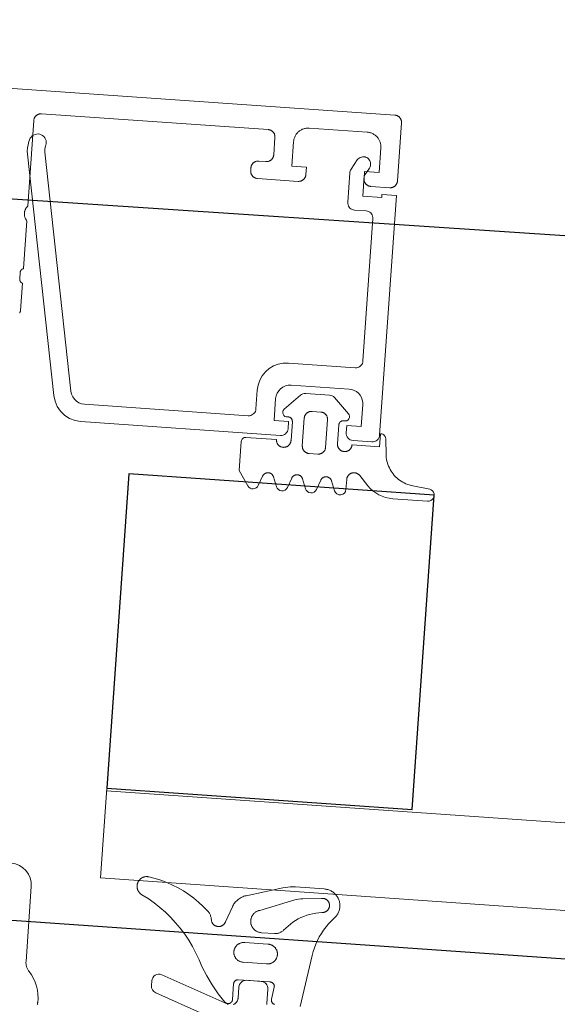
# Model space of a CAD drawing. Header units: metres. Extents: x 63115 to 703450, y -261936 to -53969.
# Tile 70 of 256: x 161209 to 161246, y -144077 to -144009. Entities that reach past the tile are written whole.
import ezdxf

# ---------------------------------------------------------------- set-up
doc = ezdxf.new("R2010")
doc.units = ezdxf.units.M
doc.layers.add('_01Hulplijnen', color=6, linetype='Continuous', plot=False)
for name, color, linetype in [('_02Binnenwanden', 2, 'Continuous'), ('_03-PROJECTION', 1, 'Continuous'), ('LAYER98', 7, 'Continuous')]:
    doc.layers.add(name, color=color, linetype=linetype)

# ---------------------------------------------------------------- blocks, each defined once
blk = doc.blocks.new('ruit_950x8')
at = {"layer": '_01Hulplijnen'}
blk.add_lwpolyline([(0, 0), (950, 0), (950, 8), (0, 8)], close=True, dxfattribs=at)
blk = doc.blocks.new('schuco ruit')
at = {"layer": '_03-PROJECTION'}
blk.add_lwpolyline([(867.817, 34.318), (888.835, 34.318), (888.835, 12.684), (867.817, 12.684)], close=True, dxfattribs=at)
at = {"layer": 'LAYER98', "color": 7, "linetype": 'Continuous', "lineweight": 9}
for points in [[(871.834, 59.684), (871.835, 59.711), (871.837, 59.738), (871.84, 59.765), (871.845, 59.792), (871.852, 59.818), (871.86, 59.844), (871.87, 59.869), (871.88, 59.894), (871.892, 59.919), (871.906, 59.942), (871.92, 59.965), (871.936, 59.987), (871.953, 60.008), (871.971, 60.028), (871.99, 60.047), (872.01, 60.066), (872.031, 60.082), (872.053, 60.098), (872.076, 60.113), (872.1, 60.126), (872.124, 60.138), (872.149, 60.149), (872.174, 60.158), (872.2, 60.166), (872.226, 60.173), (872.253, 60.178), (872.28, 60.181), (872.307, 60.184), (872.334, 60.184)], [(871.834, 55.684), (871.834, 59.684)], [(872.334, 60.184), (921.334, 60.184)], [(874.134, 58.884), (874.08, 58.883), (874.026, 58.879), (873.972, 58.871), (873.919, 58.861), (873.867, 58.848), (873.815, 58.832), (873.764, 58.813), (873.714, 58.792), (873.666, 58.768), (873.619, 58.741), (873.573, 58.712), (873.529, 58.681), (873.487, 58.647), (873.446, 58.61), (873.408, 58.572), (873.372, 58.532), (873.337, 58.49), (873.306, 58.445), (873.277, 58.4), (873.251, 58.353), (873.226, 58.304), (873.205, 58.254), (873.186, 58.204), (873.17, 58.152), (873.157, 58.099), (873.147, 58.046), (873.14, 57.993), (873.135, 57.939), (873.134, 57.884)], [(878.134, 58.884), (874.134, 58.884)], [(879.134, 57.884), (879.132, 57.939), (879.128, 57.993), (879.121, 58.046), (879.111, 58.099), (879.097, 58.152), (879.082, 58.204), (879.063, 58.254), (879.042, 58.304), (879.017, 58.353), (878.991, 58.4), (878.962, 58.445), (878.93, 58.49), (878.896, 58.532), (878.86, 58.572), (878.822, 58.61), (878.781, 58.647), (878.739, 58.681), (878.695, 58.712), (878.649, 58.741), (878.602, 58.768), (878.554, 58.792), (878.504, 58.813), (878.454, 58.832), (878.401, 58.848), (878.349, 58.861), (878.295, 58.871), (878.242, 58.879), (878.188, 58.883), (878.134, 58.884)], [(880.934, 58.584), (880.907, 58.584), (880.879, 58.581), (880.853, 58.578), (880.827, 58.573), (880.8, 58.566), (880.774, 58.558), (880.749, 58.549), (880.724, 58.538), (880.7, 58.526), (880.676, 58.513), (880.653, 58.498), (880.631, 58.482), (880.61, 58.465), (880.59, 58.447), (880.571, 58.428), (880.553, 58.408), (880.536, 58.387), (880.52, 58.365), (880.505, 58.342), (880.492, 58.318), (880.48, 58.294), (880.469, 58.269), (880.461, 58.244), (880.452, 58.218), (880.446, 58.192), (880.44, 58.165), (880.437, 58.138), (880.435, 58.111), (880.434, 58.084)], [(896.534, 58.584), (880.934, 58.584)], [(897.034, 58.084), (897.033, 58.111), (897.031, 58.138), (897.027, 58.165), (897.022, 58.192), (897.015, 58.218), (897.007, 58.244), (896.999, 58.269), (896.988, 58.294), (896.975, 58.318), (896.962, 58.342), (896.948, 58.365), (896.932, 58.387), (896.915, 58.408), (896.897, 58.428), (896.878, 58.447), (896.858, 58.465), (896.837, 58.482), (896.814, 58.498), (896.792, 58.513), (896.768, 58.526), (896.744, 58.538), (896.719, 58.549), (896.694, 58.558), (896.668, 58.566), (896.641, 58.573), (896.615, 58.578), (896.587, 58.581), (896.561, 58.584), (896.534, 58.584)], [(873.134, 57.884), (873.134, 56.184), (874.134, 56.184), (874.134, 55.684)], [(878.134, 55.684), (878.134, 56.184), (879.134, 56.184), (879.134, 57.884)], [(880.434, 58.084), (880.434, 56.884)], [(897.034, 52.184), (897.034, 58.084)], [(880.434, 56.884), (880.435, 56.857), (880.437, 56.83), (880.44, 56.803), (880.446, 56.777), (880.452, 56.751), (880.461, 56.725), (880.469, 56.699), (880.48, 56.674), (880.492, 56.65), (880.505, 56.627), (880.52, 56.604), (880.536, 56.582), (880.553, 56.561), (880.571, 56.54), (880.59, 56.521), (880.61, 56.503), (880.631, 56.486), (880.653, 56.471), (880.676, 56.456), (880.7, 56.442), (880.724, 56.431), (880.749, 56.42), (880.774, 56.41), (880.8, 56.402), (880.827, 56.396), (880.853, 56.391), (880.879, 56.387), (880.907, 56.385), (880.934, 56.384)], [(880.934, 56.384), (881.434, 56.384)], [(881.434, 56.384), (881.461, 56.384), (881.488, 56.381), (881.515, 56.378), (881.542, 56.373), (881.568, 56.366), (881.593, 56.358), (881.619, 56.349), (881.644, 56.338), (881.669, 56.326), (881.692, 56.313), (881.714, 56.298), (881.737, 56.282), (881.757, 56.265), (881.778, 56.247), (881.796, 56.228), (881.815, 56.208), (881.832, 56.187), (881.847, 56.165), (881.862, 56.142), (881.876, 56.119), (881.887, 56.094), (881.898, 56.069), (881.908, 56.044), (881.916, 56.018), (881.922, 55.992), (881.927, 55.965), (881.931, 55.938), (881.933, 55.911), (881.934, 55.884)], [(872.334, 55.184), (872.307, 55.185), (872.28, 55.187), (872.253, 55.191), (872.226, 55.196), (872.2, 55.202), (872.174, 55.211), (872.149, 55.22), (872.124, 55.231), (872.099, 55.243), (872.076, 55.256), (872.053, 55.27), (872.031, 55.286), (872.01, 55.303), (871.99, 55.321), (871.971, 55.34), (871.953, 55.36), (871.936, 55.382), (871.92, 55.404), (871.906, 55.427), (871.892, 55.45), (871.88, 55.474), (871.87, 55.499), (871.86, 55.525), (871.852, 55.551), (871.845, 55.577), (871.84, 55.603), (871.837, 55.63), (871.835, 55.657), (871.834, 55.684)], [(874.134, 55.684), (874.133, 55.657), (874.131, 55.63), (874.128, 55.603), (874.123, 55.577), (874.116, 55.551), (874.108, 55.525), (874.098, 55.499), (874.087, 55.474), (874.076, 55.45), (874.062, 55.427), (874.047, 55.404), (874.032, 55.382), (874.015, 55.36), (873.997, 55.34), (873.978, 55.321), (873.958, 55.303), (873.936, 55.286), (873.915, 55.27), (873.892, 55.256), (873.868, 55.243), (873.844, 55.231), (873.819, 55.22), (873.794, 55.211), (873.768, 55.202), (873.742, 55.196), (873.714, 55.191), (873.688, 55.187), (873.661, 55.185), (873.634, 55.184)], [(878.634, 55.184), (878.607, 55.185), (878.58, 55.187), (878.553, 55.191), (878.526, 55.196), (878.501, 55.202), (878.474, 55.211), (878.449, 55.22), (878.424, 55.231), (878.4, 55.243), (878.377, 55.256), (878.353, 55.27), (878.332, 55.286), (878.31, 55.303), (878.29, 55.321), (878.271, 55.34), (878.253, 55.36), (878.236, 55.382), (878.22, 55.404), (878.206, 55.427), (878.192, 55.45), (878.18, 55.474), (878.17, 55.499), (878.16, 55.525), (878.152, 55.551), (878.145, 55.577), (878.14, 55.603), (878.137, 55.63), (878.134, 55.657), (878.134, 55.684)], [(881.934, 55.684), (881.933, 55.657), (881.931, 55.63), (881.927, 55.603), (881.922, 55.577), (881.916, 55.551), (881.908, 55.525), (881.898, 55.499), (881.887, 55.474), (881.876, 55.45), (881.863, 55.427), (881.848, 55.404), (881.832, 55.382), (881.815, 55.36), (881.797, 55.34), (881.778, 55.321), (881.757, 55.303), (881.737, 55.286), (881.714, 55.27), (881.692, 55.256), (881.669, 55.243), (881.644, 55.231), (881.619, 55.22), (881.593, 55.211), (881.568, 55.202), (881.542, 55.196), (881.515, 55.191), (881.488, 55.187), (881.461, 55.185), (881.434, 55.184)], [(881.934, 55.884), (881.934, 55.684)], [(873.634, 55.184), (872.334, 55.184)], [(881.434, 55.184), (878.634, 55.184)], [(897.034, 51.184), (897.06, 51.213), (897.086, 51.244), (897.108, 51.276), (897.129, 51.309), (897.149, 51.344), (897.167, 51.379), (897.182, 51.415), (897.196, 51.452), (897.208, 51.49), (897.216, 51.528), (897.224, 51.567), (897.23, 51.606), (897.233, 51.645), (897.234, 51.684), (897.233, 51.724), (897.23, 51.763), (897.224, 51.802), (897.216, 51.841), (897.208, 51.879), (897.196, 51.917), (897.182, 51.953), (897.167, 51.99), (897.149, 52.025), (897.129, 52.059), (897.108, 52.092), (897.086, 52.124), (897.06, 52.155), (897.034, 52.184)], [(897.034, 47.884), (897.034, 51.184)], [(897.234, 47.611), (897.234, 47.626), (897.233, 47.641), (897.231, 47.657), (897.228, 47.671), (897.225, 47.686), (897.221, 47.701), (897.216, 47.715), (897.211, 47.729), (897.204, 47.743), (897.197, 47.756), (897.189, 47.769), (897.18, 47.782), (897.17, 47.794), (897.161, 47.805), (897.15, 47.816), (897.139, 47.826), (897.128, 47.836), (897.116, 47.845), (897.103, 47.853), (897.089, 47.861), (897.077, 47.868), (897.062, 47.874), (897.048, 47.88), (897.034, 47.884)], [(897.234, 47.158), (897.234, 47.611)], [(897.034, 46.884), (897.048, 46.889), (897.062, 46.894), (897.077, 46.901), (897.089, 46.908), (897.103, 46.915), (897.116, 46.924), (897.128, 46.933), (897.139, 46.942), (897.15, 46.953), (897.161, 46.964), (897.17, 46.975), (897.18, 46.987), (897.189, 47), (897.197, 47.013), (897.204, 47.026), (897.211, 47.04), (897.216, 47.054), (897.221, 47.068), (897.225, 47.082), (897.228, 47.097), (897.231, 47.112), (897.233, 47.127), (897.234, 47.142), (897.234, 47.158)], [(897.034, 45.004), (897.034, 46.884)], [(897.086, 44.836), (897.077, 44.85), (897.069, 44.864), (897.062, 44.878), (897.055, 44.893), (897.049, 44.909), (897.045, 44.924), (897.041, 44.94), (897.038, 44.956), (897.036, 44.972), (897.035, 44.988), (897.034, 45.004)], [(877.101, 40.685), (875.462, 40.685)], [(875.109, 40.538), (874.067, 39.497)], [(878.496, 39.497), (877.455, 40.538)], [(875.482, 38.984), (875.482, 39.012), (875.485, 39.039), (875.489, 39.066), (875.494, 39.092), (875.5, 39.118), (875.508, 39.144), (875.517, 39.17), (875.528, 39.194), (875.54, 39.219), (875.553, 39.242), (875.568, 39.265), (875.584, 39.287), (875.601, 39.308), (875.619, 39.328), (875.638, 39.348), (875.658, 39.366), (875.679, 39.383), (875.701, 39.398), (875.724, 39.413), (875.748, 39.426), (875.772, 39.438), (875.796, 39.449), (875.822, 39.458), (875.848, 39.466), (875.875, 39.473), (875.901, 39.478), (875.927, 39.482), (875.955, 39.484), (875.982, 39.484)], [(875.982, 39.484), (876.582, 39.484)], [(876.582, 39.484), (876.609, 39.484), (876.636, 39.482), (876.663, 39.478), (876.689, 39.473), (876.715, 39.466), (876.742, 39.458), (876.767, 39.449), (876.792, 39.438), (876.816, 39.426), (876.839, 39.413), (876.862, 39.398), (876.884, 39.383), (876.906, 39.366), (876.925, 39.348), (876.945, 39.328), (876.962, 39.308), (876.98, 39.287), (876.996, 39.265), (877.01, 39.242), (877.023, 39.219), (877.036, 39.194), (877.046, 39.17), (877.055, 39.144), (877.063, 39.118), (877.07, 39.092), (877.075, 39.066), (877.079, 39.039), (877.081, 39.012), (877.082, 38.984)], [(874.331, 38.989), (874.347, 38.991), (874.364, 38.993), (874.379, 38.993), (874.396, 38.993), (874.413, 38.992), (874.428, 38.99), (874.445, 38.987), (874.461, 38.983), (874.476, 38.978), (874.492, 38.973), (874.506, 38.966), (874.521, 38.959), (874.536, 38.951), (874.549, 38.942), (874.562, 38.933), (874.575, 38.923), (874.587, 38.912), (874.599, 38.9), (874.61, 38.888), (874.62, 38.875), (874.629, 38.862), (874.638, 38.848), (874.646, 38.834), (874.654, 38.82), (874.661, 38.805), (874.666, 38.789), (874.67, 38.774), (874.674, 38.758), (874.677, 38.742), (874.68, 38.726), (874.681, 38.71), (874.682, 38.693)], [(874.682, 38.693), (874.682, 37.385)], [(875.482, 37.085), (875.482, 38.984)], [(877.082, 38.984), (877.082, 37.085)], [(877.881, 38.693), (877.882, 38.71), (877.883, 38.726), (877.885, 38.742), (877.889, 38.758), (877.893, 38.774), (877.898, 38.789), (877.903, 38.805), (877.91, 38.82), (877.917, 38.834), (877.925, 38.848), (877.934, 38.862), (877.944, 38.875), (877.954, 38.888), (877.964, 38.9), (877.976, 38.912), (877.989, 38.923), (878.002, 38.933), (878.014, 38.942), (878.028, 38.951), (878.043, 38.959), (878.057, 38.966), (878.072, 38.973), (878.087, 38.978), (878.103, 38.983), (878.119, 38.987), (878.135, 38.99), (878.151, 38.992), (878.168, 38.993), (878.184, 38.993), (878.2, 38.993), (878.216, 38.991), (878.233, 38.989)], [(877.881, 37.385), (877.881, 38.693)], [(871.381, 37.885), (871.304, 36.92)], [(873.682, 37.385), (871.782, 37.385), (871.782, 38.285)], [(874.682, 37.385), (874.681, 37.358), (874.678, 37.331), (874.675, 37.304), (874.67, 37.277), (874.664, 37.251), (874.656, 37.225), (874.646, 37.2), (874.635, 37.175), (874.624, 37.15), (874.61, 37.127), (874.595, 37.104), (874.58, 37.082), (874.563, 37.061), (874.545, 37.041), (874.525, 37.022), (874.505, 37.004), (874.484, 36.987), (874.462, 36.971), (874.439, 36.957), (874.416, 36.943), (874.391, 36.931), (874.367, 36.921), (874.341, 36.911), (874.315, 36.903), (874.29, 36.897), (874.262, 36.892), (874.236, 36.888), (874.209, 36.886), (874.182, 36.885), (874.155, 36.886), (874.128, 36.888), (874.101, 36.892), (874.075, 36.897), (874.048, 36.903), (874.022, 36.911), (873.997, 36.921), (873.972, 36.931), (873.948, 36.943), (873.924, 36.957), (873.901, 36.971), (873.879, 36.987), (873.858, 37.004), (873.838, 37.022), (873.819, 37.041), (873.8, 37.061), (873.784, 37.082), (873.768, 37.104), (873.753, 37.127), (873.74, 37.15), (873.728, 37.175), (873.717, 37.2), (873.708, 37.225), (873.7, 37.251), (873.694, 37.277), (873.688, 37.304), (873.685, 37.331), (873.682, 37.358), (873.682, 37.385)], [(878.881, 37.385), (878.881, 37.358), (878.878, 37.331), (878.876, 37.304), (878.87, 37.277), (878.864, 37.251), (878.855, 37.225), (878.846, 37.2), (878.836, 37.175), (878.824, 37.15), (878.81, 37.127), (878.795, 37.104), (878.78, 37.082), (878.762, 37.061), (878.745, 37.041), (878.725, 37.022), (878.706, 37.004), (878.684, 36.987), (878.663, 36.971), (878.639, 36.957), (878.616, 36.943), (878.591, 36.931), (878.567, 36.921), (878.542, 36.911), (878.515, 36.903), (878.489, 36.897), (878.462, 36.892), (878.436, 36.888), (878.409, 36.886), (878.381, 36.885), (878.355, 36.886), (878.328, 36.888), (878.301, 36.892), (878.274, 36.897), (878.248, 36.903), (878.222, 36.911), (878.197, 36.921), (878.171, 36.931), (878.148, 36.943), (878.125, 36.957), (878.101, 36.971), (878.08, 36.987), (878.058, 37.004), (878.038, 37.022), (878.019, 37.041), (878.001, 37.061), (877.984, 37.082), (877.968, 37.104), (877.954, 37.127), (877.94, 37.15), (877.928, 37.175), (877.918, 37.2), (877.908, 37.225), (877.9, 37.251), (877.893, 37.277), (877.888, 37.304), (877.884, 37.331), (877.882, 37.358), (877.881, 37.385)], [(880.982, 37.385), (878.881, 37.385)], [(871.304, 36.92), (871.291, 36.797), (871.271, 36.675), (871.245, 36.555), (871.211, 36.436), (871.171, 36.319), (871.126, 36.204), (871.073, 36.092), (871.014, 35.983), (870.95, 35.878), (870.88, 35.776), (870.804, 35.678), (870.724, 35.585), (870.638, 35.495), (870.547, 35.411), (870.453, 35.332), (870.353, 35.259), (870.251, 35.191), (870.144, 35.128), (870.034, 35.072), (869.92, 35.021), (869.805, 34.977), (869.688, 34.94), (869.568, 34.909), (869.447, 34.884), (869.325, 34.866)], [(875.982, 36.585), (875.955, 36.585), (875.927, 36.587), (875.901, 36.591), (875.875, 36.596), (875.848, 36.603), (875.822, 36.611), (875.796, 36.62), (875.772, 36.631), (875.748, 36.643), (875.724, 36.656), (875.701, 36.671), (875.679, 36.687), (875.658, 36.703), (875.638, 36.722), (875.619, 36.741), (875.601, 36.761), (875.584, 36.782), (875.568, 36.804), (875.553, 36.827), (875.54, 36.85), (875.528, 36.875), (875.517, 36.9), (875.508, 36.925), (875.5, 36.951), (875.494, 36.977), (875.489, 37.004), (875.485, 37.031), (875.482, 37.057), (875.482, 37.085)], [(876.582, 36.585), (875.982, 36.585)], [(877.082, 37.085), (877.081, 37.057), (877.079, 37.031), (877.075, 37.004), (877.07, 36.977), (877.063, 36.951), (877.055, 36.925), (877.046, 36.9), (877.036, 36.875), (877.024, 36.85), (877.01, 36.827), (876.996, 36.804), (876.98, 36.782), (876.962, 36.761), (876.945, 36.741), (876.925, 36.722), (876.906, 36.703), (876.884, 36.687), (876.862, 36.671), (876.839, 36.656), (876.816, 36.643), (876.792, 36.631), (876.767, 36.62), (876.742, 36.611), (876.715, 36.603), (876.689, 36.596), (876.663, 36.591), (876.636, 36.587), (876.609, 36.585), (876.582, 36.585)], [(880.619, 34.071), (881.282, 35.085), (881.282, 37.085)], [(872.404, 34.661), (873.01, 35.32)], [(873.01, 35.32), (873.029, 35.339), (873.049, 35.358), (873.07, 35.376), (873.092, 35.392), (873.115, 35.408), (873.138, 35.421), (873.163, 35.434), (873.187, 35.445), (873.212, 35.455), (873.239, 35.464), (873.265, 35.471), (873.292, 35.477), (873.319, 35.481), (873.346, 35.484), (873.374, 35.485), (873.401, 35.484), (873.428, 35.483), (873.456, 35.479), (873.482, 35.475), (873.508, 35.468), (873.535, 35.461), (873.561, 35.452), (873.587, 35.441), (873.611, 35.429), (873.634, 35.416), (873.658, 35.402), (873.68, 35.386), (873.702, 35.369), (873.722, 35.351), (873.742, 35.332), (873.76, 35.312), (873.778, 35.29), (873.794, 35.268), (873.808, 35.245), (873.822, 35.222), (873.835, 35.197), (873.845, 35.172), (873.855, 35.147), (873.863, 35.12), (873.87, 35.094), (873.875, 35.067), (873.878, 35.04), (873.881, 35.013), (873.881, 34.985)], [(869.325, 34.866), (868.249, 34.739)], [(873.881, 34.985), (873.881, 34.299)], [(874.655, 34.155), (874.908, 34.815)], [(874.908, 34.815), (874.917, 34.835), (874.925, 34.855), (874.936, 34.874), (874.948, 34.892), (874.961, 34.91), (874.974, 34.928), (874.989, 34.944), (875.003, 34.96), (875.02, 34.974), (875.037, 34.988), (875.054, 35.001), (875.073, 35.013), (875.092, 35.024), (875.112, 35.034), (875.131, 35.043), (875.152, 35.05), (875.173, 35.057), (875.195, 35.062), (875.216, 35.066), (875.238, 35.069), (875.259, 35.071), (875.282, 35.072), (875.303, 35.071), (875.325, 35.069), (875.347, 35.066), (875.369, 35.062), (875.389, 35.057), (875.411, 35.05), (875.431, 35.043), (875.451, 35.034), (875.47, 35.024), (875.49, 35.013), (875.508, 35.001), (875.526, 34.988), (875.543, 34.974), (875.559, 34.96), (875.574, 34.944), (875.588, 34.928), (875.602, 34.91), (875.615, 34.892), (875.627, 34.874), (875.637, 34.855), (875.646, 34.835), (875.655, 34.815)], [(875.655, 34.815), (875.908, 34.154)], [(876.655, 34.154), (876.908, 34.815)], [(876.908, 34.815), (876.917, 34.835), (876.925, 34.855), (876.936, 34.874), (876.948, 34.892), (876.961, 34.91), (876.974, 34.928), (876.989, 34.944), (877.003, 34.96), (877.02, 34.974), (877.037, 34.988), (877.054, 35.001), (877.073, 35.013), (877.092, 35.024), (877.112, 35.034), (877.131, 35.043), (877.152, 35.05), (877.173, 35.057), (877.195, 35.062), (877.216, 35.066), (877.238, 35.069), (877.259, 35.071), (877.282, 35.072), (877.303, 35.071), (877.325, 35.069), (877.347, 35.066), (877.369, 35.062), (877.389, 35.057), (877.411, 35.05), (877.431, 35.043), (877.451, 35.034), (877.47, 35.024), (877.49, 35.013), (877.508, 35.001), (877.526, 34.988), (877.543, 34.974), (877.559, 34.96), (877.574, 34.944), (877.588, 34.928), (877.602, 34.91), (877.615, 34.892), (877.627, 34.874), (877.637, 34.855), (877.646, 34.835), (877.655, 34.815)], [(877.655, 34.815), (877.908, 34.154)], [(878.655, 34.154), (878.908, 34.815)], [(878.908, 34.815), (878.917, 34.835), (878.925, 34.855), (878.936, 34.874), (878.948, 34.892), (878.961, 34.91), (878.974, 34.928), (878.989, 34.944), (879.003, 34.96), (879.02, 34.974), (879.037, 34.988), (879.054, 35.001), (879.073, 35.013), (879.092, 35.024), (879.112, 35.034), (879.131, 35.043), (879.152, 35.05), (879.173, 35.057), (879.195, 35.062), (879.216, 35.066), (879.238, 35.069), (879.259, 35.071), (879.282, 35.072), (879.303, 35.071), (879.325, 35.069), (879.347, 35.066), (879.369, 35.062), (879.389, 35.057), (879.411, 35.05), (879.431, 35.043), (879.451, 35.034), (879.47, 35.024), (879.49, 35.013), (879.508, 35.001), (879.526, 34.988), (879.543, 34.974), (879.559, 34.96), (879.574, 34.944), (879.588, 34.928), (879.602, 34.91), (879.615, 34.892), (879.627, 34.874), (879.637, 34.855), (879.646, 34.835), (879.655, 34.815)], [(879.655, 34.815), (879.911, 34.147)], [(868.241, 33.888), (870.639, 33.888)], [(888.835, 12.684), (888.835, 6.5)], [(872.628, 4.868), (872.586, 4.914), (872.545, 4.963), (872.508, 5.013), (872.474, 5.066), (872.443, 5.12), (872.415, 5.175), (872.389, 5.233), (872.368, 5.291), (872.348, 5.351), (872.333, 5.411), (872.321, 5.473), (872.311, 5.535), (872.306, 5.597), (872.303, 5.66), (872.305, 5.722), (872.309, 5.785), (872.318, 5.847), (872.329, 5.908), (872.343, 5.969), (872.362, 6.029), (872.382, 6.088), (872.407, 6.145), (872.435, 6.202), (872.465, 6.256), (872.499, 6.309), (872.535, 6.36), (872.574, 6.409), (872.616, 6.456), (872.66, 6.5), (872.706, 6.542), (872.754, 6.582), (872.805, 6.618), (872.858, 6.652), (872.913, 6.683), (872.968, 6.711), (873.026, 6.736), (873.085, 6.758), (873.144, 6.776), (873.205, 6.791), (873.266, 6.803), (873.328, 6.812), (873.39, 6.817), (873.453, 6.819)], [(873.453, 6.819), (875.444, 6.82)], [(875.444, 6.82), (875.618, 6.813), (875.792, 6.797), (875.964, 6.772), (876.135, 6.739), (876.304, 6.697)], [(881.345, 4.76), (881.665, 5.046), (882, 5.315), (882.348, 5.564), (882.711, 5.794), (883.086, 6.004), (883.47, 6.193), (883.866, 6.36), (884.269, 6.506), (884.68, 6.629), (885.097, 6.73), (885.519, 6.807)], [(885.519, 6.807), (885.555, 6.812), (885.591, 6.814), (885.628, 6.815), (885.665, 6.814), (885.701, 6.81), (885.737, 6.805), (885.773, 6.798), (885.808, 6.789), (885.842, 6.778), (885.877, 6.765), (885.91, 6.75), (885.942, 6.733), (885.973, 6.715), (886.004, 6.695), (886.033, 6.673), (886.061, 6.65), (886.088, 6.626), (886.114, 6.599), (886.137, 6.572), (886.16, 6.543), (886.18, 6.514), (886.2, 6.483), (886.217, 6.451), (886.233, 6.418), (886.247, 6.384), (886.258, 6.35), (886.269, 6.315), (886.277, 6.279), (886.283, 6.244), (886.288, 6.207), (886.29, 6.171), (886.29, 6.135), (886.289, 6.098), (886.285, 6.062), (886.279, 6.026), (886.272, 5.991), (886.262, 5.955), (886.251, 5.921), (886.238, 5.887), (886.222, 5.854), (886.206, 5.821), (886.187, 5.79), (886.167, 5.76), (886.145, 5.731), (886.122, 5.703), (886.096, 5.676), (886.07, 5.651), (886.043, 5.628), (886.014, 5.606), (885.984, 5.585), (885.953, 5.566), (885.92, 5.549)], [(873.609, 6.155), (873.583, 6.16), (873.556, 6.163), (873.53, 6.166), (873.503, 6.166), (873.477, 6.166), (873.451, 6.163), (873.424, 6.16), (873.399, 6.155), (873.374, 6.149), (873.348, 6.141), (873.323, 6.131), (873.298, 6.121), (873.275, 6.109), (873.253, 6.096), (873.23, 6.082), (873.209, 6.067), (873.188, 6.05), (873.169, 6.032), (873.15, 6.013), (873.132, 5.994), (873.116, 5.973), (873.1, 5.952), (873.087, 5.929), (873.074, 5.906), (873.062, 5.882), (873.051, 5.858), (873.043, 5.833), (873.035, 5.808), (873.029, 5.782), (873.024, 5.756), (873.02, 5.73), (873.018, 5.704), (873.018, 5.677), (873.019, 5.651), (873.021, 5.624), (873.025, 5.598), (873.03, 5.572), (873.037, 5.547), (873.045, 5.522), (873.054, 5.497), (873.064, 5.473), (873.077, 5.449), (873.089, 5.426), (873.104, 5.404), (873.12, 5.383), (873.136, 5.362), (873.154, 5.343), (873.173, 5.324), (873.193, 5.307), (873.213, 5.291), (873.235, 5.275), (873.257, 5.261), (873.281, 5.249), (873.304, 5.237), (873.329, 5.227), (873.354, 5.218), (873.379, 5.211), (873.405, 5.204), (873.431, 5.2), (873.458, 5.197), (873.484, 5.195), (873.51, 5.194)], [(874.882, 6.043), (873.609, 6.155)], [(876.304, 6.697), (878.782, 5.979)], [(875.429, 5.92), (875.295, 5.962), (875.16, 5.997), (875.022, 6.024), (874.882, 6.043)], [(877.77, 5.042), (875.429, 5.92)], [(878.782, 5.979), (878.851, 5.955), (878.92, 5.929), (878.987, 5.898), (879.051, 5.864), (879.115, 5.826), (879.176, 5.785), (879.235, 5.741), (879.292, 5.694), (879.345, 5.644), (879.396, 5.591), (879.444, 5.535), (879.489, 5.477), (879.531, 5.417), (879.569, 5.354), (879.604, 5.289), (879.635, 5.223), (879.664, 5.155)], [(885.92, 5.549), (885.476, 5.312), (885.045, 5.052), (884.627, 4.769), (884.225, 4.465), (883.84, 4.14), (883.473, 3.795), (883.125, 3.431), (882.795, 3.05), (882.487, 2.651), (882.2, 2.237), (881.935, 1.808), (881.694, 1.366), (881.476, 0.912)], [(893.535, 5.584), (893.535, 0.415)], [(873.971, 2.197), (873.92, 2.468), (873.852, 2.736), (873.771, 3), (873.674, 3.258), (873.564, 3.511), (873.44, 3.758), (873.302, 3.997), (873.152, 4.229), (872.99, 4.452), (872.814, 4.665), (872.628, 4.868)], [(873.51, 5.194), (873.72, 5.164), (873.927, 5.122), (874.132, 5.068), (874.335, 5.003), (874.533, 4.927), (874.726, 4.839), (874.914, 4.742), (875.096, 4.634), (875.273, 4.515), (875.442, 4.388), (875.604, 4.251), (875.758, 4.105), (875.904, 3.951), (876.041, 3.789)], [(877.545, 3.521), (877.587, 3.521), (877.628, 3.523), (877.67, 3.528), (877.711, 3.534), (877.752, 3.543), (877.792, 3.554), (877.832, 3.567), (877.87, 3.582), (877.908, 3.6), (877.945, 3.619), (877.981, 3.64), (878.015, 3.663), (878.048, 3.688), (878.081, 3.715), (878.111, 3.744), (878.14, 3.774), (878.167, 3.805), (878.192, 3.838), (878.216, 3.872), (878.238, 3.908), (878.257, 3.944), (878.276, 3.982), (878.292, 4.02), (878.305, 4.06), (878.317, 4.1), (878.326, 4.14), (878.334, 4.181), (878.338, 4.223), (878.341, 4.264), (878.341, 4.306), (878.339, 4.348), (878.336, 4.389), (878.33, 4.43), (878.322, 4.471), (878.311, 4.511), (878.298, 4.551), (878.284, 4.59), (878.266, 4.628), (878.248, 4.665), (878.226, 4.701), (878.204, 4.736), (878.179, 4.769), (878.153, 4.802), (878.125, 4.832), (878.095, 4.861), (878.064, 4.889), (878.031, 4.915), (877.997, 4.939), (877.962, 4.961), (877.925, 4.981), (877.888, 5), (877.849, 5.016), (877.81, 5.03), (877.77, 5.042)], [(879.664, 5.155), (880.063, 4.095)], [(881.042, 4.168), (881.049, 4.219), (881.061, 4.27), (881.075, 4.321), (881.09, 4.37), (881.11, 4.419), (881.131, 4.466), (881.155, 4.513), (881.181, 4.558), (881.21, 4.602), (881.24, 4.644), (881.273, 4.684), (881.308, 4.723), (881.345, 4.76)], [(880.063, 4.095), (880.071, 4.069), (880.081, 4.043), (880.092, 4.018), (880.104, 3.994), (880.119, 3.971), (880.133, 3.948), (880.15, 3.926), (880.167, 3.905), (880.185, 3.885), (880.206, 3.866), (880.226, 3.848), (880.248, 3.831), (880.27, 3.815), (880.294, 3.801), (880.317, 3.788), (880.341, 3.776), (880.367, 3.766), (880.393, 3.757), (880.42, 3.749), (880.446, 3.743), (880.472, 3.739), (880.5, 3.735), (880.527, 3.734), (880.554, 3.733), (880.582, 3.735), (880.609, 3.738), (880.636, 3.742), (880.663, 3.747), (880.689, 3.755), (880.714, 3.763), (880.74, 3.773), (880.765, 3.785), (880.79, 3.797), (880.813, 3.811), (880.836, 3.827), (880.857, 3.843), (880.878, 3.86), (880.898, 3.879), (880.917, 3.899), (880.935, 3.92), (880.951, 3.942), (880.966, 3.964), (880.981, 3.988), (880.994, 4.012), (881.005, 4.036), (881.015, 4.062), (881.024, 4.088), (881.031, 4.114), (881.037, 4.141), (881.042, 4.168)], [(876.041, 3.789), (876.076, 3.756), (876.112, 3.724), (876.15, 3.694), (876.19, 3.667), (876.231, 3.642), (876.274, 3.619), (876.317, 3.598), (876.362, 3.58), (876.408, 3.564), (876.455, 3.55), (876.502, 3.539), (876.548, 3.531), (876.597, 3.525), (876.645, 3.521)], [(876.645, 3.521), (877.545, 3.521)], [(877.046, 2.762), (877.009, 2.762), (876.973, 2.76), (876.936, 2.756), (876.9, 2.75), (876.864, 2.743), (876.829, 2.733), (876.794, 2.721), (876.759, 2.707), (876.726, 2.692), (876.694, 2.675), (876.663, 2.656), (876.631, 2.635), (876.602, 2.613), (876.575, 2.589), (876.547, 2.564), (876.522, 2.537), (876.499, 2.509), (876.476, 2.48), (876.456, 2.449), (876.437, 2.418), (876.42, 2.385), (876.404, 2.352), (876.39, 2.317), (876.378, 2.283), (876.369, 2.247), (876.361, 2.211), (876.355, 2.175), (876.351, 2.138), (876.349, 2.102), (876.349, 2.065), (876.351, 2.028), (876.355, 1.992), (876.361, 1.955), (876.369, 1.919), (876.378, 1.884), (876.39, 1.849), (876.404, 1.815), (876.42, 1.781), (876.437, 1.749), (876.456, 1.717), (876.476, 1.687), (876.499, 1.658), (876.522, 1.629), (876.547, 1.603), (876.575, 1.577), (876.602, 1.554), (876.631, 1.532), (876.663, 1.511), (876.694, 1.492), (876.726, 1.475), (876.759, 1.459), (876.794, 1.446), (876.829, 1.434), (876.864, 1.424), (876.9, 1.416), (876.936, 1.41), (876.973, 1.406), (877.009, 1.404), (877.046, 1.404)], [(878.647, 2.762), (877.046, 2.762)], [(878.647, 1.404), (878.683, 1.404), (878.72, 1.406), (878.756, 1.41), (878.793, 1.416), (878.829, 1.424), (878.865, 1.434), (878.899, 1.446), (878.933, 1.459), (878.966, 1.475), (879, 1.492), (879.031, 1.511), (879.061, 1.532), (879.09, 1.554), (879.119, 1.577), (879.145, 1.603), (879.17, 1.629), (879.195, 1.658), (879.216, 1.687), (879.238, 1.717), (879.256, 1.749), (879.274, 1.781), (879.289, 1.815), (879.302, 1.849), (879.314, 1.884), (879.325, 1.919), (879.333, 1.955), (879.338, 1.992), (879.342, 2.028), (879.344, 2.065), (879.344, 2.102), (879.342, 2.138), (879.338, 2.175), (879.333, 2.211), (879.325, 2.247), (879.314, 2.283), (879.302, 2.317), (879.289, 2.352), (879.274, 2.385), (879.256, 2.418), (879.238, 2.449), (879.216, 2.48), (879.195, 2.509), (879.17, 2.537), (879.145, 2.564), (879.119, 2.589), (879.09, 2.613), (879.061, 2.635), (879.031, 2.656), (879, 2.675), (878.966, 2.692), (878.933, 2.707), (878.899, 2.721), (878.865, 2.733), (878.829, 2.743), (878.793, 2.75), (878.756, 2.756), (878.72, 2.76), (878.683, 2.762), (878.647, 2.762)], [(874.552, -1.349), (873.971, 2.197)], [(877.046, 1.404), (878.647, 1.404)], [(881.476, 0.912), (881.09, 0.294), (880.669, -0.299), (880.212, -0.867), (879.723, -1.406)], [(876.707, 0.184), (876.691, 0.183), (876.674, 0.182), (876.659, 0.18), (876.643, 0.177), (876.628, 0.173), (876.612, 0.168), (876.596, 0.162), (876.582, 0.156), (876.567, 0.149), (876.553, 0.141), (876.54, 0.132), (876.526, 0.123), (876.514, 0.113), (876.502, 0.102), (876.49, 0.091), (876.479, 0.079), (876.469, 0.067), (876.46, 0.053), (876.451, 0.04), (876.443, 0.026), (876.436, 0.011), (876.429, -0.003), (876.423, -0.018), (876.419, -0.034), (876.415, -0.05), (876.412, -0.065), (876.409, -0.081), (876.408, -0.098), (876.407, -0.114), (876.408, -0.13), (876.409, -0.146), (876.411, -0.162)], [(878.907, 0.184), (876.707, 0.184)], [(878.335, 0.184), (877.335, 0.184)], [(879.207, -0.116), (879.207, -0.1), (879.206, -0.084), (879.203, -0.068), (879.2, -0.052), (879.196, -0.036), (879.191, -0.021), (879.186, -0.005), (879.179, 0.01), (879.172, 0.024), (879.164, 0.038), (879.155, 0.052), (879.146, 0.065), (879.135, 0.078), (879.125, 0.09), (879.113, 0.101), (879.101, 0.112), (879.088, 0.122), (879.076, 0.132), (879.062, 0.141), (879.047, 0.149), (879.033, 0.156), (879.018, 0.162), (879.003, 0.168), (878.987, 0.173), (878.971, 0.177), (878.956, 0.18), (878.939, 0.182), (878.923, 0.183), (878.907, 0.184)], [(884.164, 0.155), (879.505, -1.542)], [(893.535, 0.415), (893.533, 0.362), (893.529, 0.31), (893.522, 0.257), (893.512, 0.206), (893.5, 0.155), (893.485, 0.104), (893.467, 0.055), (893.447, 0.006), (893.424, -0.041), (893.399, -0.088), (893.372, -0.132), (893.341, -0.176), (893.309, -0.217), (893.275, -0.257)], [(876.411, -0.162), (876.538, -0.992)], [(876.835, -0.316), (876.835, -1.316)], [(878.835, -1.072), (878.835, -0.316)], [(879.207, -1.198), (879.207, -0.116)], [(884.835, -0.634), (884.835, -0.315)], [(876.538, -0.992), (876.54, -1.008), (876.542, -1.025), (876.542, -1.041), (876.541, -1.058), (876.54, -1.074), (876.537, -1.09), (876.534, -1.107), (876.529, -1.122), (876.524, -1.138), (876.518, -1.153), (876.511, -1.169), (876.503, -1.183), (876.496, -1.197), (876.486, -1.211), (876.476, -1.224), (876.466, -1.237), (876.455, -1.249), (876.443, -1.26), (876.43, -1.271), (876.418, -1.281), (876.404, -1.29), (876.389, -1.299), (876.375, -1.307), (876.36, -1.313), (876.344, -1.319), (876.329, -1.325), (876.313, -1.329)], [(876.835, -1.316), (876.834, -1.343), (876.832, -1.37)], [(879.505, -1.542), (879.479, -1.55)], [(879.131, -1.528), (879.106, -1.517), (879.083, -1.503), (879.059, -1.489), (879.037, -1.473), (879.015, -1.456), (878.995, -1.438), (878.975, -1.419), (878.957, -1.399), (878.939, -1.377), (878.922, -1.355), (878.908, -1.332), (878.894, -1.308), (878.881, -1.284), (878.871, -1.259), (878.861, -1.233), (878.853, -1.207), (878.846, -1.18), (878.841, -1.153), (878.837, -1.126), (878.836, -1.099), (878.835, -1.072)], [(879.723, -1.406), (879.712, -1.417), (879.7, -1.428), (879.687, -1.438), (879.673, -1.447), (879.66, -1.456), (879.646, -1.464), (879.631, -1.471), (879.616, -1.477), (879.601, -1.483), (879.586, -1.487), (879.57, -1.491), (879.554, -1.494), (879.538, -1.496), (879.522, -1.497), (879.505, -1.498), (879.489, -1.497), (879.473, -1.496), (879.457, -1.494), (879.441, -1.491), (879.425, -1.486), (879.41, -1.482), (879.395, -1.476), (879.38, -1.47), (879.366, -1.462), (879.351, -1.454), (879.337, -1.446), (879.325, -1.436), (879.312, -1.426), (879.3, -1.415), (879.289, -1.404), (879.278, -1.392), (879.268, -1.379), (879.258, -1.366), (879.25, -1.352), (879.242, -1.338), (879.235, -1.323), (879.228, -1.308), (879.222, -1.293), (879.218, -1.278), (879.214, -1.262), (879.211, -1.246), (879.209, -1.23), (879.208, -1.214), (879.207, -1.198)], [(881.12, -2.34), (884.505, -1.104)], [(892.539, -2.342), (892.54, -2.37), (892.539, -2.397), (892.537, -2.424), (892.534, -2.452), (892.528, -2.479)]]:
    blk.add_lwpolyline(points, dxfattribs=at)
blk.add_lwpolyline([(871.835, 38.184), (871.835, 54.684), (872.835, 54.684), (872.835, 54.484), (874.134, 54.484), (874.134, 55.884), (873.818, 56.432), (873.781, 56.511), (873.758, 56.596), (873.751, 56.682), (873.758, 56.769), (873.781, 56.853), (873.818, 56.932), (873.868, 57.004), (873.929, 57.065), (874.001, 57.115), (874.08, 57.152), (874.165, 57.175), (874.251, 57.182), (874.337, 57.175), (874.422, 57.152), (874.501, 57.115), (874.573, 57.065), (874.634, 57.004), (874.684, 56.932), (875.067, 56.268), (875.096, 56.21), (875.118, 56.148), (875.13, 56.084), (875.134, 56.018), (875.134, 53.984), (875.127, 53.898), (875.104, 53.813), (875.067, 53.734), (875.017, 53.663), (874.956, 53.601), (874.884, 53.551), (874.805, 53.515), (874.721, 53.492), (874.634, 53.484), (873.835, 53.484), (873.748, 53.477), (873.664, 53.454), (873.585, 53.418), (873.513, 53.368), (873.451, 53.306), (873.401, 53.234), (873.365, 53.155), (873.341, 53.071), (873.335, 52.984), (873.335, 43.184), (873.341, 43.098), (873.365, 43.013), (873.401, 42.934), (873.451, 42.863), (873.513, 42.801), (873.585, 42.751), (873.664, 42.714), (873.748, 42.692), (873.835, 42.684), (878.434, 42.684), (878.782, 42.654), (879.119, 42.564), (879.434, 42.417), (879.72, 42.217), (879.966, 41.97), (880.167, 41.685), (880.314, 41.369), (880.404, 41.032), (880.434, 40.684), (880.434, 39.384), (880.442, 39.298), (880.464, 39.213), (880.502, 39.134), (880.551, 39.063), (880.613, 39.001), (880.684, 38.951), (880.763, 38.914), (880.847, 38.892), (880.934, 38.884), (892.206, 38.884), (892.403, 38.904), (892.593, 38.962), (892.767, 39.057), (892.92, 39.185), (893.044, 39.339), (893.135, 39.516), (893.19, 39.707), (896.124, 55.966), (896.137, 56.074), (896.138, 56.183), (896.128, 56.292), (896.105, 56.399), (896.093, 56.444), (896.075, 56.551), (896.077, 56.659), (896.098, 56.766), (896.138, 56.866), (896.197, 56.958), (896.272, 57.037), (896.359, 57.101), (896.458, 57.148), (896.562, 57.176), (896.67, 57.184), (896.779, 57.173), (896.882, 57.141), (896.979, 57.091), (897.064, 57.025), (897.136, 56.943), (897.192, 56.85), (897.23, 56.748), (897.266, 56.613), (897.311, 56.399), (897.333, 56.182), (897.33, 55.964), (897.304, 55.748), (894.341, 39.329), (894.233, 38.947), (894.05, 38.595), (893.802, 38.285), (893.498, 38.03), (893.148, 37.841), (892.769, 37.724), (892.374, 37.684), (878.634, 37.684), (878.537, 37.694), (878.443, 37.723), (878.356, 37.769), (878.281, 37.831), (878.218, 37.907), (878.172, 37.993), (878.144, 38.087), (878.134, 38.184), (878.134, 38.684), (879.134, 38.684), (879.134, 40.184), (879.115, 40.379), (879.058, 40.567), (878.965, 40.74), (878.841, 40.891), (878.69, 41.016), (878.517, 41.108), (878.33, 41.165), (878.134, 41.184), (874.134, 41.184), (873.961, 41.169), (873.793, 41.124), (873.634, 41.05), (873.492, 40.951), (873.369, 40.827), (873.268, 40.684), (873.195, 40.526), (873.149, 40.358), (873.134, 40.184), (873.134, 38.684), (874.134, 38.684), (874.134, 38.184), (874.125, 38.087), (874.096, 37.993), (874.05, 37.907), (873.988, 37.831), (873.912, 37.769), (873.826, 37.723), (873.732, 37.694), (873.634, 37.684), (872.335, 37.684), (872.237, 37.694), (872.143, 37.723), (872.056, 37.769), (871.981, 37.831), (871.919, 37.907), (871.873, 37.993), (871.844, 38.087)], close=True, dxfattribs=at)
for points in [[(875.462, 40.685, 0.198912), (875.109, 40.538)], [(877.455, 40.538, 0.198912), (877.101, 40.685)], [(874.067, 39.497, 0.730751), (874.331, 38.989)], [(878.233, 38.989, 0.730729), (878.496, 39.497)], [(871.782, 38.285, 0.415188), (871.382, 37.885)], [(881.282, 37.085, 0.416571), (880.982, 37.385)], [(868.249, 34.739, 1.005856), (868.241, 33.888)], [(870.639, 33.888, 0.209487), (872.404, 34.661)], [(873.881, 34.299, 0.831947), (874.655, 34.155)], [(875.908, 34.154, 0.687726), (876.655, 34.154)], [(877.908, 34.154, 0.687726), (878.655, 34.154)], [(879.911, 34.147, 0.61196), (880.62, 34.071)], [(895.035, 7.084, 0.414162), (893.535, 5.584)], [(877.335, 0.184, 0.41422), (876.835, -0.316)], [(878.835, -0.316, 0.41422), (878.335, 0.184)], [(884.835, -0.315, 0.520195), (884.164, 0.155)], [(884.505, -1.104, 0.314992), (884.835, -0.634)], [(893.275, -0.257, 0.201576), (892.539, -2.342)]]:
    blk.add_lwpolyline(points, format="xyb", dxfattribs=at)
at = {"layer": 'LAYER98', "color": 2, "linetype": 'Continuous', "lineweight": 9}
for points in [[(888.835, 12.5), (82.85, 12.5)], [(888.835, 12.5), (82.85, 12.5)], [(888.835, 6.5), (82.85, 6.5)]]:
    blk.add_lwpolyline(points, dxfattribs=at)
blk = doc.blocks.new('pui_02')
at = {"layer": '_01Hulplijnen'}
blk.add_lwpolyline([(-3683.244, -2153.989), (-2813.27, -2519.632), (-1888.232, -2684.239), (-1593.735, -2716.683), (0, -2821.903)], dxfattribs=at)
at = {"layer": '_01Hulplijnen', "xscale": -1, "rotation": 356}
blk.add_blockref('ruit_950x8', (-0.558, -2882.907), dxfattribs=at)
at = {"layer": '_03-PROJECTION', "xscale": -1, "rotation": 355.9999999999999}
blk.add_blockref('schuco ruit', (1.578, -2878.229), dxfattribs=at)

msp = doc.modelspace()

# ---------------------------------------------------------------- block references
at = {"layer": '_02Binnenwanden'}
msp.add_blockref('pui_02', (162099.369, -141258.61), dxfattribs=at)

doc.saveas('drawing.dxf')
